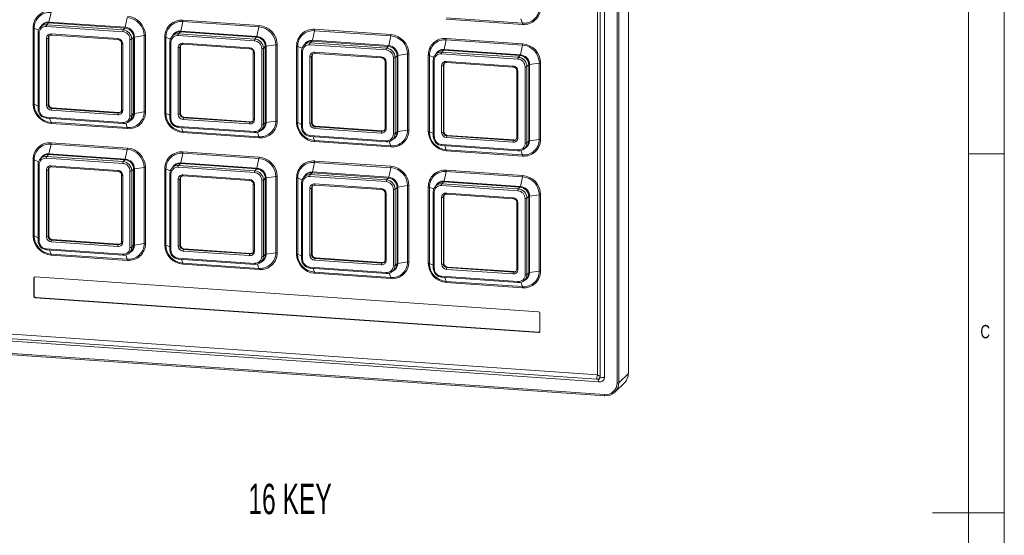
# Model space of a CAD drawing. Header units: millimetres. Extents: x 5 to 415, y 5 to 292.
# Tile 7 of 10: x 278 to 415, y 145 to 217. Entities that reach past the tile are written whole.
import ezdxf

# ---------------------------------------------------------------- set-up
doc = ezdxf.new("R2010")
doc.units = ezdxf.units.MM
doc.styles.add('SLDTEXTSTYLE0', font='TXT', dxfattribs={"width": 0.605})
doc.styles.add('SLDTEXTSTYLE1', font='TXT', dxfattribs={"width": 0.75})

msp = doc.modelspace()

# ---------------------------------------------------------------- linework, layer by layer
at = {"color": 7, "linetype": 'Continuous', "lineweight": 0}
for p, q in [((415, 5), (415, 292)), ((410, 287), (410, 75)), ((410, 198.5), (415, 198.5)), ((415, 148.5), (405, 148.5))]:
    msp.add_line(p, q, dxfattribs=at)
at = {"color": 7, "linetype": 'Continuous', "lineweight": 15}
for p, q in [((362.62, 256.4), (362.62, 167.9)), ((358.32, 254.26), (358.32, 167.69)), ((358.69, 167.57), (358.69, 254.14)), ((359.3, 167.42), (359.3, 254.47)), ((361.04, 166.57), (361.04, 255.08)), ((361.28, 255.11), (361.28, 166.61)), ((282.19, 218.23), (281.9, 216.89)), ((281.85, 216.77), (281.6, 216.52)), ((292.48, 216.04), (281.85, 216.77)), ((281.9, 216.89), (292.53, 216.15)), ((292.81, 217.49), (292.53, 216.15)), ((300.54, 216.96), (300.25, 215.61)), ((311.16, 216.22), (300.54, 216.96)), ((300.56, 217.15), (311.18, 216.41)), ((337.24, 217.45), (347.87, 216.71)), ((347.89, 216.56), (337.26, 217.3)), ((279.69, 205.45), (279.69, 216.08)), ((279.84, 216.05), (279.84, 205.42)), ((280.38, 215.39), (280.38, 204.76)), ((280.99, 216.46), (280.73, 216.22)), ((292.17, 215.54), (281.54, 216.28)), ((281.6, 216.52), (292.22, 215.79)), ((292.48, 216.04), (292.22, 215.79)), ((300.21, 215.5), (299.95, 215.25)), ((310.83, 214.76), (300.21, 215.5)), ((300.25, 215.61), (310.88, 214.88)), ((311.16, 216.22), (310.88, 214.88)), ((318.89, 215.68), (318.61, 214.34)), ((329.52, 214.95), (318.89, 215.68)), ((318.91, 215.87), (329.54, 215.14)), ((280.53, 215.34), (280.53, 204.71)), ((281.54, 205.32), (281.54, 214.59)), ((281.87, 214.7), (281.79, 214.63)), ((281.79, 214.63), (281.79, 205.35)), ((281.87, 214.7), (281.87, 205.43)), ((282.22, 215.22), (291.49, 214.58)), ((282.26, 215.07), (291.53, 214.43)), ((293.18, 203.83), (293.18, 214.46)), ((293.69, 214.74), (293.43, 214.5)), ((293.43, 214.5), (293.43, 203.87)), ((293.69, 204.12), (293.69, 214.74)), ((295.16, 214.99), (293.8, 214.78)), ((293.8, 214.78), (293.8, 204.16)), ((295.16, 204.36), (295.16, 214.99)), ((295.34, 214.99), (295.34, 204.37)), ((298.04, 204.18), (298.04, 214.81)), ((298.19, 214.78), (298.19, 204.15)), ((298.73, 214.11), (298.73, 203.49)), ((298.88, 214.06), (298.88, 203.44)), ((299.34, 215.19), (299.08, 214.94)), ((310.52, 214.27), (299.9, 215.01)), ((299.95, 215.25), (310.57, 214.51)), ((310.83, 214.76), (310.57, 214.51)), ((318.56, 214.23), (318.3, 213.98)), ((329.18, 213.49), (318.56, 214.23)), ((318.61, 214.34), (329.23, 213.6)), ((329.52, 214.95), (329.23, 213.6)), ((337.24, 214.41), (336.96, 213.07)), ((347.87, 213.67), (337.24, 214.41)), ((337.26, 214.6), (347.89, 213.86)), ((292.02, 213.9), (292.02, 204.63)), ((292.17, 213.85), (292.17, 204.58)), ((299.9, 204.04), (299.9, 213.32)), ((300.22, 213.43), (300.14, 213.35)), ((300.14, 213.35), (300.14, 204.08)), ((300.22, 213.43), (300.22, 204.16)), ((300.57, 213.95), (309.85, 213.3)), ((300.61, 213.8), (309.88, 213.15)), ((310.37, 212.63), (310.37, 203.36)), ((311.54, 202.56), (311.54, 213.19)), ((312.04, 213.47), (311.78, 213.22)), ((311.78, 213.22), (311.78, 202.6)), ((312.04, 202.85), (312.04, 213.47)), ((313.51, 213.71), (312.16, 213.51)), ((312.16, 213.51), (312.16, 202.89)), ((313.51, 203.09), (313.51, 213.71)), ((313.7, 213.72), (313.7, 203.09)), ((316.4, 202.91), (316.4, 213.53)), ((316.55, 213.5), (316.55, 202.88)), ((317.09, 212.84), (317.09, 202.22)), ((317.24, 212.79), (317.24, 202.17)), ((317.69, 213.92), (317.43, 213.67)), ((328.88, 213), (318.25, 213.73)), ((318.3, 213.98), (328.93, 213.24)), ((318.93, 212.67), (328.2, 212.03)), ((329.18, 213.49), (328.93, 213.24)), ((336.04, 212.65), (335.79, 212.4)), ((336.91, 212.95), (336.65, 212.71)), ((336.65, 212.71), (347.28, 211.97)), ((347.54, 212.22), (336.91, 212.95)), ((336.96, 213.07), (347.58, 212.33)), ((347.87, 213.67), (347.58, 212.33)), ((310.52, 212.58), (310.52, 203.31)), ((318.25, 202.77), (318.25, 212.04)), ((318.57, 212.16), (318.49, 212.08)), ((318.49, 212.08), (318.49, 202.81)), ((318.57, 212.16), (318.57, 202.88)), ((318.96, 212.52), (328.24, 211.88)), ((328.73, 211.36), (328.73, 202.08)), ((328.88, 211.31), (328.88, 202.03)), ((329.89, 201.29), (329.89, 211.91)), ((330.39, 212.2), (330.13, 211.95)), ((330.13, 211.95), (330.13, 201.32)), ((330.39, 201.57), (330.39, 212.2)), ((331.86, 212.44), (330.51, 212.24)), ((330.51, 212.24), (330.51, 201.61)), ((331.86, 201.82), (331.86, 212.44)), ((332.05, 212.45), (332.05, 201.82)), ((334.75, 201.63), (334.75, 212.26)), ((334.9, 212.23), (334.9, 201.6)), ((335.44, 211.57), (335.44, 200.94)), ((335.59, 211.52), (335.59, 200.89)), ((347.23, 211.73), (336.6, 212.46)), ((337.28, 211.4), (346.55, 210.76)), ((347.54, 212.22), (347.28, 211.97)), ((336.6, 201.5), (336.6, 210.77)), ((336.93, 210.88), (336.85, 210.81)), ((336.85, 210.81), (336.85, 201.54)), ((336.93, 210.88), (336.93, 201.61)), ((337.32, 211.25), (346.59, 210.61)), ((347.08, 210.08), (347.08, 200.81)), ((347.23, 210.03), (347.23, 200.76)), ((348.24, 200.02), (348.24, 210.64)), ((348.74, 210.93), (348.49, 210.68)), ((348.49, 210.68), (348.49, 200.05)), ((348.74, 200.3), (348.74, 210.93)), ((350.21, 211.17), (348.86, 210.97)), ((348.86, 210.97), (348.86, 200.34)), ((350.21, 200.54), (350.21, 211.17)), ((350.4, 211.17), (350.4, 200.55)), ((281.87, 205.43), (281.79, 205.35)), ((291.49, 203.95), (282.22, 204.59)), ((282.35, 204.91), (282.27, 204.84)), ((282.27, 204.84), (291.55, 204.19)), ((282.35, 204.91), (291.62, 204.27)), ((281.54, 203.63), (292.17, 202.89)), ((281.58, 203.48), (292.21, 202.74)), ((291.62, 204.27), (291.55, 204.19)), ((293.09, 203.05), (293.35, 203.3)), ((293.69, 204.12), (293.43, 203.87)), ((295.16, 204.36), (293.8, 204.16)), ((300.22, 204.16), (300.14, 204.08)), ((309.85, 202.68), (300.57, 203.32)), ((300.7, 203.64), (300.63, 203.56)), ((300.63, 203.56), (309.9, 202.92)), ((300.7, 203.64), (309.98, 203)), ((313.51, 203.09), (312.16, 202.89)), ((282.19, 202.92), (292.81, 202.18)), ((292.83, 202.03), (282.2, 202.76)), ((299.9, 202.35), (310.52, 201.62)), ((299.94, 202.2), (310.56, 201.47)), ((309.98, 203), (309.9, 202.92)), ((311.44, 201.78), (311.7, 202.03)), ((312.04, 202.85), (311.78, 202.6)), ((318.57, 202.88), (318.49, 202.81)), ((328.2, 201.41), (318.93, 202.05)), ((319.06, 202.37), (318.98, 202.29)), ((318.98, 202.29), (328.25, 201.65)), ((319.06, 202.37), (328.33, 201.72)), ((328.33, 201.72), (328.25, 201.65)), ((331.86, 201.82), (330.51, 201.61)), ((300.54, 201.64), (311.16, 200.91)), ((311.18, 200.75), (300.56, 201.49)), ((318.25, 201.08), (328.88, 200.34)), ((318.29, 200.93), (328.91, 200.19)), ((318.89, 200.37), (329.52, 199.63)), ((329.8, 200.51), (330.05, 200.76)), ((330.39, 201.57), (330.13, 201.32)), ((336.93, 201.61), (336.85, 201.54)), ((346.55, 200.13), (337.28, 200.78)), ((337.41, 201.09), (337.33, 201.02)), ((337.33, 201.02), (346.6, 200.38)), ((337.41, 201.09), (346.68, 200.45)), ((346.68, 200.45), (346.6, 200.38)), ((348.74, 200.3), (348.49, 200.05)), ((350.21, 200.54), (348.86, 200.34)), ((282.19, 199.88), (281.9, 198.53)), ((292.81, 199.14), (282.19, 199.88)), ((282.2, 200.07), (292.83, 199.33)), ((292.81, 199.14), (292.53, 197.8)), ((329.54, 199.48), (318.91, 200.22)), ((336.6, 199.81), (347.23, 199.07)), ((336.64, 199.66), (347.27, 198.92)), ((337.24, 199.1), (347.87, 198.36)), ((347.89, 198.21), (337.26, 198.95)), ((348.15, 199.24), (348.41, 199.49)), ((279.69, 187.1), (279.69, 197.73)), ((279.84, 197.7), (279.84, 187.07)), ((280.99, 198.11), (280.73, 197.86)), ((292.17, 197.19), (281.54, 197.93)), ((281.85, 198.42), (281.6, 198.17)), ((281.6, 198.17), (292.22, 197.43)), ((292.48, 197.68), (281.85, 198.42)), ((281.9, 198.53), (292.53, 197.8)), ((292.48, 197.68), (292.22, 197.43)), ((300.54, 198.6), (300.25, 197.26)), ((311.16, 197.87), (300.54, 198.6)), ((300.56, 198.79), (311.18, 198.06)), ((311.16, 197.87), (310.88, 196.53)), ((280.38, 197.03), (280.38, 186.41)), ((280.53, 196.98), (280.53, 186.36)), ((281.54, 186.96), (281.54, 196.24)), ((281.87, 196.35), (281.79, 196.27)), ((281.79, 196.27), (281.79, 187)), ((281.87, 196.35), (281.87, 187.08)), ((282.22, 196.87), (291.49, 196.22)), ((282.26, 196.72), (291.53, 196.07)), ((293.69, 196.39), (293.43, 196.14)), ((293.69, 185.77), (293.69, 196.39)), ((295.16, 196.63), (293.8, 196.43)), ((293.8, 196.43), (293.8, 185.81)), ((295.16, 186.01), (295.16, 196.63)), ((295.34, 196.64), (295.34, 186.01)), ((298.04, 185.83), (298.04, 196.45)), ((298.19, 196.42), (298.19, 185.8)), ((299.34, 196.84), (299.08, 196.59)), ((310.52, 195.92), (299.9, 196.65)), ((300.21, 197.15), (299.95, 196.9)), ((299.95, 196.9), (310.57, 196.16)), ((310.83, 196.41), (300.21, 197.15)), ((300.25, 197.26), (310.88, 196.53)), ((310.83, 196.41), (310.57, 196.16)), ((318.89, 197.33), (318.61, 195.99)), ((329.52, 196.59), (318.89, 197.33)), ((318.91, 197.52), (329.54, 196.78)), ((329.52, 196.59), (329.23, 195.25)), ((337.26, 196.25), (347.89, 195.51)), ((292.02, 195.55), (292.02, 186.28)), ((292.17, 195.5), (292.17, 186.23)), ((293.18, 185.48), (293.18, 196.11)), ((293.43, 196.14), (293.43, 185.52)), ((298.73, 195.76), (298.73, 185.14)), ((298.88, 195.71), (298.88, 185.09)), ((299.9, 185.69), (299.9, 194.96)), ((300.22, 195.08), (300.14, 195)), ((300.14, 195), (300.14, 185.73)), ((300.22, 195.08), (300.22, 185.8)), ((300.57, 195.59), (309.85, 194.95)), ((300.61, 195.44), (309.88, 194.8)), ((311.54, 184.21), (311.54, 194.83)), ((312.04, 195.12), (311.78, 194.87)), ((311.78, 194.87), (311.78, 184.24)), ((312.04, 184.49), (312.04, 195.12)), ((313.51, 195.36), (312.16, 195.16)), ((312.16, 195.16), (312.16, 184.53)), ((313.51, 184.74), (313.51, 195.36)), ((313.7, 195.37), (313.7, 184.74)), ((316.4, 184.55), (316.4, 195.18)), ((316.55, 195.15), (316.55, 184.52)), ((317.69, 195.57), (317.43, 195.32)), ((328.88, 194.65), (318.25, 195.38)), ((318.56, 195.87), (318.3, 195.63)), ((318.3, 195.63), (328.93, 194.89)), ((329.18, 195.14), (318.56, 195.87)), ((318.61, 195.99), (329.23, 195.25)), ((329.18, 195.14), (328.93, 194.89)), ((337.24, 196.06), (336.96, 194.72)), ((347.87, 195.32), (337.24, 196.06)), ((347.87, 195.32), (347.58, 193.98)), ((310.37, 194.28), (310.37, 185)), ((310.52, 194.23), (310.52, 184.95)), ((317.09, 194.49), (317.09, 183.86)), ((317.24, 194.44), (317.24, 183.81)), ((318.25, 184.42), (318.25, 193.69)), ((318.57, 193.8), (318.49, 193.73)), ((318.49, 193.73), (318.49, 184.46)), ((318.57, 193.8), (318.57, 184.53)), ((318.93, 194.32), (328.2, 193.68)), ((318.96, 194.17), (328.24, 193.53)), ((329.89, 182.94), (329.89, 193.56)), ((330.39, 193.85), (330.13, 193.6)), ((330.13, 193.6), (330.13, 182.97)), ((330.39, 183.22), (330.39, 193.85)), ((331.86, 194.09), (330.51, 193.89)), ((330.51, 193.89), (330.51, 183.26)), ((331.86, 183.46), (331.86, 194.09)), ((332.05, 194.09), (332.05, 183.47)), ((334.75, 183.28), (334.75, 193.91)), ((334.9, 193.88), (334.9, 183.25)), ((336.04, 194.29), (335.79, 194.04)), ((347.23, 193.37), (336.6, 194.11)), ((336.91, 194.6), (336.65, 194.35)), ((336.65, 194.35), (347.28, 193.62)), ((347.54, 193.86), (336.91, 194.6)), ((336.96, 194.72), (347.58, 193.98)), ((347.54, 193.86), (347.28, 193.62)), ((328.73, 193), (328.73, 183.73)), ((328.88, 192.95), (328.88, 183.68)), ((335.44, 193.22), (335.44, 182.59)), ((335.59, 193.17), (335.59, 182.54)), ((336.6, 183.15), (336.6, 192.42)), ((336.93, 192.53), (336.85, 192.46)), ((336.85, 192.46), (336.85, 183.18)), ((336.93, 192.53), (336.93, 183.26)), ((337.28, 193.05), (346.55, 192.41)), ((337.32, 192.9), (346.59, 192.26)), ((348.24, 181.66), (348.24, 192.29)), ((348.74, 192.57), (348.49, 192.32)), ((348.49, 192.32), (348.49, 181.7)), ((348.74, 181.95), (348.74, 192.57)), ((350.21, 192.81), (348.86, 192.61)), ((348.86, 192.61), (348.86, 181.99)), ((350.21, 182.19), (350.21, 192.81)), ((350.4, 192.82), (350.4, 182.2)), ((347.08, 191.73), (347.08, 182.46)), ((347.23, 191.68), (347.23, 182.41)), ((281.87, 187.08), (281.79, 187)), ((281.54, 185.27), (292.17, 184.54)), ((291.49, 185.6), (282.22, 186.24)), ((282.35, 186.56), (282.27, 186.48)), ((282.27, 186.48), (291.55, 185.84)), ((282.35, 186.56), (291.62, 185.92)), ((291.62, 185.92), (291.55, 185.84)), ((293.69, 185.77), (293.43, 185.52)), ((295.16, 186.01), (293.8, 185.81)), ((300.22, 185.8), (300.14, 185.73)), ((300.7, 185.29), (300.63, 185.21)), ((300.63, 185.21), (309.9, 184.57)), ((300.7, 185.29), (309.98, 184.64)), ((281.58, 185.12), (292.21, 184.39)), ((282.19, 184.56), (292.81, 183.83)), ((292.83, 183.67), (282.2, 184.41)), ((293.09, 184.7), (293.35, 184.95)), ((299.9, 184), (310.52, 183.26)), ((299.94, 183.85), (310.56, 183.11)), ((309.85, 184.33), (300.57, 184.97)), ((309.98, 184.64), (309.9, 184.57)), ((312.04, 184.49), (311.78, 184.24)), ((313.51, 184.74), (312.16, 184.53)), ((318.57, 184.53), (318.49, 184.46)), ((319.06, 184.01), (318.98, 183.94)), ((318.98, 183.94), (328.25, 183.3)), ((319.06, 184.01), (328.33, 183.37)), ((300.54, 183.29), (311.16, 182.55)), ((311.18, 182.4), (300.56, 183.14)), ((311.44, 183.43), (311.7, 183.68)), ((318.25, 182.73), (328.88, 181.99)), ((318.29, 182.58), (328.91, 181.84)), ((328.2, 183.05), (318.93, 183.7)), ((328.33, 183.37), (328.25, 183.3)), ((330.39, 183.22), (330.13, 182.97)), ((331.86, 183.46), (330.51, 183.26)), ((336.93, 183.26), (336.85, 183.18)), ((337.41, 182.74), (337.33, 182.67)), ((337.33, 182.67), (346.6, 182.02)), ((337.41, 182.74), (346.68, 182.1)), ((279.84, 181.24), (279.79, 181.19)), ((279.79, 181.19), (279.79, 178.68)), ((279.84, 181.24), (279.84, 178.73)), ((350.11, 176.51), (279.98, 181.37)), ((318.89, 182.02), (329.52, 181.28)), ((329.54, 181.13), (318.91, 181.87)), ((329.8, 182.16), (330.05, 182.41)), ((336.6, 181.46), (347.23, 180.72)), ((336.64, 181.31), (347.27, 180.57)), ((346.55, 181.78), (337.28, 182.42)), ((346.68, 182.1), (346.6, 182.02)), ((348.15, 180.88), (348.41, 181.13)), ((348.74, 181.95), (348.49, 181.7)), ((350.21, 182.19), (348.86, 181.99)), ((337.24, 180.75), (347.87, 180.01)), ((347.89, 179.86), (337.26, 180.59)), ((279.84, 178.73), (279.79, 178.68)), ((280.03, 178.52), (279.98, 178.47)), ((279.98, 178.47), (350.11, 173.61)), ((280.03, 178.52), (350.16, 173.66)), ((350.3, 173.79), (350.3, 176.3)), ((271.63, 173.12), (358.2, 167.12)), ((271.76, 173.73), (358.32, 167.73)), ((350.16, 173.66), (350.11, 173.61)), ((271.48, 172.77), (358.54, 166.73)), ((270.79, 171.09), (359.3, 164.96)), ((270.83, 170.94), (359.34, 164.81)), ((358.32, 167.69), (358.32, 167.7)), ((358.69, 167.33), (358.69, 167.57)), ((362.62, 167.9), (361.28, 166.61)), ((358.2, 167.12), (358.45, 167.1)), ((360.74, 165.31), (362.07, 166.59))]:
    msp.add_line(p, q, dxfattribs=at)
at = {"color": 8, "linetype": 'Continuous', "lineweight": 15}
for p, q in [((347.87, 216.71), (347.65, 217.32)), ((279.84, 216.05), (280.45, 215.77)), ((298.19, 214.78), (298.8, 214.5)), ((316.55, 213.5), (317.16, 213.23)), ((334.9, 212.23), (335.51, 211.96)), ((279.84, 205.42), (280.38, 205.18)), ((282.19, 202.92), (281.99, 203.45)), ((298.19, 204.15), (298.73, 203.91)), ((292.81, 202.18), (292.59, 202.79)), ((300.54, 201.64), (300.35, 202.18)), ((316.55, 202.88), (317.09, 202.63)), ((311.16, 200.91), (310.94, 201.52)), ((318.89, 200.37), (318.7, 200.9)), ((334.9, 201.6), (335.44, 201.36)), ((329.52, 199.63), (329.3, 200.24)), ((337.24, 199.1), (337.05, 199.63)), ((347.87, 198.36), (347.65, 198.97)), ((279.84, 197.7), (280.45, 197.42)), ((298.19, 196.42), (298.8, 196.15)), ((316.55, 195.15), (317.16, 194.88)), ((334.9, 193.88), (335.51, 193.6)), ((279.84, 187.07), (280.38, 186.83)), ((298.19, 185.8), (298.73, 185.55)), ((282.19, 184.56), (281.99, 185.1)), ((292.81, 183.83), (292.59, 184.44)), ((300.54, 183.29), (300.35, 183.82)), ((316.55, 184.52), (317.09, 184.28)), ((311.16, 182.55), (310.94, 183.16)), ((318.89, 182.02), (318.7, 182.55)), ((334.9, 183.25), (335.44, 183.01)), ((329.52, 181.28), (329.3, 181.89)), ((337.24, 180.75), (337.05, 181.28)), ((347.87, 180.01), (347.65, 180.62))]:
    msp.add_line(p, q, dxfattribs=at)
at = {"color": 7, "linetype": 'Continuous', "lineweight": 15, "flags": 128}
for points in [[(280.38, 215.39), (280.38, 215.39), (280.39, 215.4)], [(291.53, 214.43), (291.54, 214.43), (291.55, 214.43)], [(298.73, 214.11), (298.74, 214.12), (298.74, 214.13)], [(292.03, 213.92), (292.02, 213.91), (292.02, 213.9)], [(309.88, 213.15), (309.89, 213.15), (309.9, 213.16)], [(310.38, 212.64), (310.37, 212.63), (310.37, 212.63)], [(317.09, 212.85), (317.09, 212.84), (317.09, 212.84)], [(328.24, 211.88), (328.24, 211.88), (328.25, 211.89)], [(328.73, 211.37), (328.73, 211.36), (328.73, 211.36)], [(335.44, 211.57), (335.44, 211.57), (335.45, 211.58)], [(346.6, 210.61), (346.59, 210.61), (346.59, 210.61)], [(347.08, 210.08), (347.08, 210.09), (347.09, 210.1)], [(292.22, 202.75), (292.21, 202.74), (292.21, 202.74)], [(310.57, 201.47), (310.56, 201.47), (310.56, 201.47)], [(328.91, 200.19), (328.92, 200.19), (328.93, 200.2)], [(347.28, 198.93), (347.27, 198.92), (347.27, 198.92)], [(280.38, 197.03), (280.38, 197.04), (280.39, 197.05)], [(291.53, 196.07), (291.54, 196.07), (291.55, 196.08)], [(292.03, 195.56), (292.02, 195.55), (292.02, 195.55)], [(298.73, 195.76), (298.74, 195.76), (298.74, 195.77)], [(309.88, 194.8), (309.89, 194.8), (309.9, 194.81)], [(310.38, 194.29), (310.37, 194.28), (310.37, 194.28)], [(317.09, 194.5), (317.09, 194.49), (317.09, 194.49)], [(328.24, 193.53), (328.24, 193.53), (328.25, 193.53)], [(328.73, 193.02), (328.73, 193.01), (328.73, 193)], [(335.44, 193.22), (335.44, 193.22), (335.45, 193.23)], [(346.6, 192.26), (346.59, 192.26), (346.59, 192.26)], [(347.09, 191.75), (347.08, 191.74), (347.08, 191.73)], [(292.22, 184.39), (292.21, 184.39), (292.21, 184.39)], [(310.57, 183.12), (310.56, 183.12), (310.56, 183.11)], [(328.91, 181.84), (328.92, 181.84), (328.93, 181.85)], [(347.28, 180.58), (347.27, 180.57), (347.27, 180.57)], [(359.35, 164.81), (359.34, 164.81), (359.34, 164.81)]]:
    msp.add_lwpolyline(points, dxfattribs=at)
at = {"color": 8, "linetype": 'Continuous', "lineweight": 15, "flags": 128}
for points in [[(280.53, 215.34), (280.49, 215.34), (280.46, 215.35), (280.43, 215.35), (280.41, 215.36), (280.39, 215.37), (280.38, 215.38), (280.38, 215.39)], [(282.22, 215.22), (282.22, 215.18), (282.22, 215.15), (282.23, 215.12), (282.24, 215.1), (282.24, 215.08), (282.25, 215.07), (282.26, 215.07)], [(291.49, 214.58), (291.49, 214.54), (291.5, 214.51), (291.5, 214.48), (291.51, 214.45), (291.52, 214.44), (291.53, 214.43), (291.53, 214.43)], [(298.88, 214.06), (298.85, 214.07), (298.81, 214.07), (298.78, 214.08), (298.76, 214.09), (298.75, 214.1), (298.74, 214.11), (298.73, 214.11)], [(292.02, 213.9), (292.02, 213.9), (292.03, 213.89), (292.05, 213.88), (292.07, 213.87), (292.1, 213.86), (292.13, 213.86), (292.17, 213.85)], [(300.57, 213.95), (300.57, 213.91), (300.58, 213.88), (300.58, 213.85), (300.59, 213.82), (300.6, 213.81), (300.61, 213.8), (300.61, 213.8)], [(309.85, 213.3), (309.85, 213.27), (309.85, 213.23), (309.86, 213.2), (309.86, 213.18), (309.87, 213.16), (309.88, 213.16), (309.88, 213.15)], [(310.37, 212.63), (310.38, 212.62), (310.38, 212.61), (310.4, 212.6), (310.42, 212.6), (310.45, 212.59), (310.49, 212.58), (310.52, 212.58)], [(317.09, 212.84), (317.09, 212.83), (317.1, 212.82), (317.11, 212.81), (317.14, 212.81), (317.17, 212.8), (317.2, 212.79), (317.24, 212.79)], [(318.93, 212.67), (318.93, 212.64), (318.93, 212.6), (318.93, 212.57), (318.94, 212.55), (318.95, 212.54), (318.96, 212.53), (318.96, 212.52)], [(328.2, 212.03), (328.2, 211.99), (328.2, 211.96), (328.21, 211.93), (328.21, 211.91), (328.22, 211.89), (328.23, 211.88), (328.24, 211.88)], [(328.73, 211.36), (328.73, 211.35), (328.74, 211.34), (328.75, 211.33), (328.78, 211.32), (328.81, 211.32), (328.84, 211.31), (328.88, 211.31)], [(335.59, 211.52), (335.55, 211.52), (335.52, 211.53), (335.49, 211.53), (335.47, 211.54), (335.45, 211.55), (335.44, 211.56), (335.44, 211.57)], [(347.23, 210.03), (347.19, 210.04), (347.16, 210.04), (347.13, 210.05), (347.11, 210.06), (347.09, 210.07), (347.08, 210.08), (347.08, 210.08)], [(280.53, 204.71), (280.49, 204.71), (280.46, 204.72), (280.43, 204.73), (280.41, 204.74), (280.39, 204.74), (280.38, 204.75), (280.38, 204.76)], [(292.02, 204.63), (292.02, 204.62), (292.03, 204.61), (292.05, 204.6), (292.07, 204.6), (292.1, 204.59), (292.13, 204.58), (292.17, 204.58)], [(298.88, 203.44), (298.85, 203.44), (298.81, 203.45), (298.78, 203.45), (298.76, 203.46), (298.75, 203.47), (298.74, 203.48), (298.73, 203.49)], [(310.37, 203.36), (310.38, 203.35), (310.38, 203.34), (310.4, 203.33), (310.42, 203.32), (310.45, 203.32), (310.49, 203.31), (310.52, 203.31)], [(317.09, 202.22), (317.09, 202.21), (317.1, 202.2), (317.11, 202.19), (317.14, 202.18), (317.17, 202.17), (317.2, 202.17), (317.24, 202.17)], [(328.73, 202.08), (328.73, 202.08), (328.74, 202.07), (328.75, 202.06), (328.78, 202.05), (328.81, 202.04), (328.84, 202.04), (328.88, 202.03)], [(318.25, 201.08), (318.25, 201.04), (318.25, 201.01), (318.26, 200.98), (318.27, 200.96), (318.27, 200.94), (318.28, 200.93), (318.29, 200.93)], [(328.88, 200.34), (328.88, 200.31), (328.88, 200.27), (328.88, 200.25), (328.89, 200.22), (328.9, 200.21), (328.91, 200.2), (328.91, 200.19)], [(335.59, 200.89), (335.55, 200.9), (335.52, 200.9), (335.49, 200.91), (335.47, 200.92), (335.45, 200.93), (335.44, 200.94), (335.44, 200.94)], [(347.23, 200.76), (347.19, 200.77), (347.16, 200.77), (347.13, 200.78), (347.11, 200.79), (347.09, 200.8), (347.08, 200.81), (347.08, 200.81)], [(280.53, 196.98), (280.49, 196.99), (280.46, 196.99), (280.43, 197), (280.41, 197.01), (280.39, 197.02), (280.38, 197.03), (280.38, 197.03)], [(282.22, 196.87), (282.22, 196.83), (282.22, 196.8), (282.23, 196.77), (282.24, 196.74), (282.24, 196.73), (282.25, 196.72), (282.26, 196.72)], [(291.49, 196.22), (291.49, 196.19), (291.5, 196.15), (291.5, 196.12), (291.51, 196.1), (291.52, 196.09), (291.53, 196.08), (291.53, 196.07)], [(292.02, 195.55), (292.02, 195.54), (292.03, 195.53), (292.05, 195.52), (292.07, 195.52), (292.1, 195.51), (292.13, 195.5), (292.17, 195.5)], [(298.88, 195.71), (298.85, 195.71), (298.81, 195.72), (298.78, 195.73), (298.76, 195.74), (298.75, 195.74), (298.74, 195.75), (298.73, 195.76)], [(300.57, 195.59), (300.57, 195.56), (300.58, 195.52), (300.58, 195.49), (300.59, 195.47), (300.6, 195.46), (300.61, 195.45), (300.61, 195.44)], [(309.85, 194.95), (309.85, 194.91), (309.85, 194.88), (309.86, 194.85), (309.86, 194.83), (309.87, 194.81), (309.88, 194.8), (309.88, 194.8)], [(310.37, 194.28), (310.38, 194.27), (310.38, 194.26), (310.4, 194.25), (310.42, 194.24), (310.45, 194.24), (310.49, 194.23), (310.52, 194.23)], [(317.09, 194.49), (317.09, 194.48), (317.1, 194.47), (317.11, 194.46), (317.14, 194.45), (317.17, 194.45), (317.2, 194.44), (317.24, 194.44)], [(318.93, 194.32), (318.93, 194.28), (318.93, 194.25), (318.93, 194.22), (318.94, 194.2), (318.95, 194.18), (318.96, 194.17), (318.96, 194.17)], [(328.2, 193.68), (328.2, 193.64), (328.2, 193.61), (328.21, 193.58), (328.21, 193.56), (328.22, 193.54), (328.23, 193.53), (328.24, 193.53)], [(328.73, 193), (328.73, 193), (328.74, 192.99), (328.75, 192.98), (328.78, 192.97), (328.81, 192.96), (328.84, 192.96), (328.88, 192.95)], [(335.59, 193.17), (335.55, 193.17), (335.52, 193.17), (335.49, 193.18), (335.47, 193.19), (335.45, 193.2), (335.44, 193.21), (335.44, 193.22)], [(347.08, 191.73), (347.08, 191.73), (347.09, 191.72), (347.11, 191.71), (347.13, 191.7), (347.16, 191.69), (347.19, 191.69), (347.23, 191.68)], [(280.53, 186.36), (280.49, 186.36), (280.46, 186.37), (280.43, 186.37), (280.41, 186.38), (280.39, 186.39), (280.38, 186.4), (280.38, 186.41)], [(292.02, 186.28), (292.02, 186.27), (292.03, 186.26), (292.05, 186.25), (292.07, 186.24), (292.1, 186.24), (292.13, 186.23), (292.17, 186.23)], [(298.88, 185.09), (298.85, 185.09), (298.81, 185.09), (298.78, 185.1), (298.76, 185.11), (298.75, 185.12), (298.74, 185.13), (298.73, 185.14)], [(310.37, 185), (310.38, 185), (310.38, 184.99), (310.4, 184.98), (310.42, 184.97), (310.45, 184.96), (310.49, 184.96), (310.52, 184.95)], [(317.09, 183.86), (317.09, 183.86), (317.1, 183.85), (317.11, 183.84), (317.14, 183.83), (317.17, 183.82), (317.2, 183.82), (317.24, 183.81)], [(318.25, 182.73), (318.25, 182.69), (318.25, 182.66), (318.26, 182.63), (318.27, 182.61), (318.27, 182.59), (318.28, 182.58), (318.29, 182.58)], [(328.73, 183.73), (328.73, 183.73), (328.74, 183.72), (328.75, 183.71), (328.78, 183.7), (328.81, 183.69), (328.84, 183.69), (328.88, 183.68)], [(335.59, 182.54), (335.55, 182.54), (335.52, 182.55), (335.49, 182.56), (335.47, 182.56), (335.45, 182.57), (335.44, 182.58), (335.44, 182.59)], [(347.08, 182.46), (347.08, 182.45), (347.09, 182.44), (347.11, 182.43), (347.13, 182.43), (347.16, 182.42), (347.19, 182.41), (347.23, 182.41)], [(328.88, 181.99), (328.88, 181.95), (328.88, 181.92), (328.88, 181.89), (328.89, 181.87), (328.9, 181.85), (328.91, 181.84), (328.91, 181.84)], [(358.32, 167.69), (358.32, 167.68), (358.34, 167.65), (358.38, 167.63), (358.44, 167.61), (358.51, 167.59), (358.6, 167.58), (358.69, 167.57)], [(358.45, 167.1), (358.45, 167.01), (358.46, 166.93), (358.47, 166.86), (358.48, 166.8), (358.5, 166.76), (358.53, 166.73), (358.54, 166.73)]]:
    msp.add_lwpolyline(points, dxfattribs=at)
at = {"color": 7, "linetype": 'Continuous', "lineweight": 15}
for centre, radius, start, end in [((282.01, 216.1), 2.32, 85.2232, 180.6623), ((282.01, 216.07), 2.16, 85.2232, 180.6624), ((348.05, 218.87), 2.16, 265.2232, 0.6624), ((348.08, 218.87), 2.32, 265.2232, 0.6623), ((281.76, 215.65), 1.13, 85.3739, 133.7213), ((281.65, 216.92), 0.253, 324.1216, 352.4612), ((292.61, 214.96), 2.55, 0.6901, 85.4711), ((292.61, 214.96), 2.73, 0.69, 85.4711), ((300.36, 214.83), 2.32, 85.2232, 180.6624), ((300.36, 214.8), 2.16, 85.2232, 180.6624), ((299.62, 217.14), 0.938, 348.4632, 0.0882), ((279.67, 215.59), 0.484, 69.5758, 87.959), ((281.5, 215.41), 1.11, 85.2233, 180.6623), ((281.47, 215.35), 0.936, 85.2232, 180.6624), ((281.99, 216.31), 0.443, 151.6924, 184.2746), ((292.61, 215.58), 0.443, 151.6924, 184.2746), ((292.08, 214.45), 1.1, 0.69, 85.4711), ((292.12, 214.48), 1.31, 0.6901, 85.4711), ((292.27, 216.18), 0.253, 324.1216, 352.4612), ((292.38, 214.73), 1.31, 0.6901, 85.4711), ((292.42, 214.77), 1.39, 0.69, 85.4711), ((300.12, 214.38), 1.13, 85.3737, 133.7213), ((300, 215.65), 0.253, 324.1216, 352.4612), ((310.24, 216.41), 0.938, 348.4632, 0.0882), ((310.96, 213.68), 2.55, 0.69, 85.4711), ((310.97, 213.69), 2.73, 0.69, 85.4711), ((318.72, 213.56), 2.32, 85.2232, 180.6624), ((318.71, 213.53), 2.16, 85.2232, 180.6624), ((317.97, 215.87), 0.938, 348.4632, 0.0882), ((282.17, 214.6), 0.624, 85.2235, 180.662), ((281.61, 215.01), 0.424, 261.5, 295.4972), ((282.24, 214.63), 0.446, 85.223, 180.6629), ((282.32, 214.7), 0.453, 141.3653, 180.4395), ((291.44, 213.84), 0.734, 0.69, 85.4711), ((291.5, 213.91), 0.524, 0.6902, 85.471), ((293.25, 214.88), 0.424, 261.5002, 295.4972), ((293.82, 214.54), 0.24, 93.794, 123.4847), ((295.28, 214.09), 0.904, 85.9221, 97.981), ((298.03, 214.32), 0.484, 69.5756, 87.9591), ((299.86, 214.14), 1.11, 85.2231, 180.6624), ((299.82, 214.07), 0.936, 85.2232, 180.6624), ((300.34, 215.04), 0.443, 151.6924, 184.2746), ((310.96, 214.3), 0.443, 151.6924, 184.2746), ((310.44, 213.17), 1.1, 0.69, 85.4711), ((310.47, 213.21), 1.31, 0.69, 85.4711), ((310.63, 214.91), 0.253, 324.1216, 352.4612), ((310.73, 213.46), 1.31, 0.69, 85.4711), ((310.77, 213.49), 1.39, 0.69, 85.4711), ((318.47, 213.11), 1.13, 85.3743, 133.7207), ((318.35, 214.38), 0.253, 324.1216, 352.4612), ((328.6, 215.13), 0.938, 348.4632, 0.0882), ((329.32, 212.41), 2.55, 0.69, 85.4711), ((329.32, 212.41), 2.73, 0.69, 85.4711), ((337.07, 212.29), 2.32, 85.2232, 180.6624), ((337.06, 212.25), 2.16, 85.2232, 180.6623), ((336.32, 214.6), 0.938, 348.4632, 0.0882), ((300.52, 213.32), 0.624, 85.2232, 180.6624), ((299.96, 213.74), 0.424, 261.5001, 295.4975), ((300.59, 213.36), 0.446, 85.2232, 180.6623), ((300.67, 213.43), 0.453, 141.3667, 180.4377), ((309.79, 212.57), 0.734, 0.69, 85.4711), ((309.86, 212.64), 0.524, 0.6901, 85.471), ((311.6, 213.6), 0.424, 261.5, 295.4976), ((312.17, 213.27), 0.24, 93.7944, 123.484), ((313.63, 212.82), 0.904, 85.9221, 97.981), ((316.38, 213.05), 0.484, 69.5754, 87.9591), ((318.21, 212.87), 1.11, 85.2232, 180.6624), ((318.17, 212.8), 0.936, 85.2232, 180.6624), ((318.69, 213.77), 0.443, 151.6924, 184.2746), ((318.87, 212.05), 0.624, 85.2232, 180.6624), ((329.32, 213.03), 0.443, 151.6924, 184.2746), ((328.79, 211.9), 1.1, 0.69, 85.4711), ((328.82, 211.93), 1.31, 0.69, 85.4711), ((328.98, 213.64), 0.253, 324.1216, 352.4612), ((329.08, 212.18), 1.31, 0.69, 85.4711), ((329.12, 212.22), 1.39, 0.6901, 85.4711), ((336.56, 211.59), 1.11, 85.2232, 180.6623), ((336.82, 211.83), 1.13, 85.3751, 133.7199), ((337.04, 212.49), 0.443, 151.6924, 184.2746), ((336.71, 213.1), 0.253, 324.1216, 352.4612), ((346.95, 213.86), 0.938, 348.4632, 0.0882), ((347.67, 211.14), 2.55, 0.69, 85.4711), ((347.67, 211.14), 2.73, 0.6901, 85.471), ((318.31, 212.46), 0.424, 261.5, 295.4976), ((318.94, 212.09), 0.446, 85.2233, 180.6623), ((319.03, 212.16), 0.453, 141.3663, 180.438), ((328.14, 211.3), 0.734, 0.69, 85.4711), ((328.21, 211.36), 0.524, 0.6901, 85.471), ((329.95, 212.33), 0.424, 261.4999, 295.4977), ((330.52, 212), 0.24, 93.7943, 123.4838), ((331.99, 211.55), 0.904, 85.9221, 97.9809), ((334.73, 211.78), 0.484, 69.5754, 87.9591), ((336.52, 211.53), 0.936, 85.2232, 180.6624), ((337.23, 210.78), 0.624, 85.2231, 180.6624), ((337.29, 210.81), 0.446, 85.2233, 180.6622), ((347.67, 211.76), 0.443, 151.6924, 184.2746), ((347.14, 210.63), 1.1, 0.69, 85.4711), ((347.18, 210.66), 1.31, 0.6901, 85.471), ((347.33, 212.37), 0.253, 324.1216, 352.4612), ((347.43, 210.91), 1.31, 0.6901, 85.471), ((347.47, 210.95), 1.39, 0.6901, 85.471), ((336.67, 211.19), 0.424, 261.4999, 295.4977), ((337.38, 210.89), 0.453, 141.3666, 180.4375), ((346.49, 210.03), 0.734, 0.6904, 85.4708), ((346.56, 210.09), 0.524, 0.6895, 85.4713), ((348.3, 211.06), 0.424, 261.5004, 295.4972), ((348.88, 210.73), 0.24, 93.7931, 123.485), ((350.34, 210.27), 0.904, 85.9221, 97.9808), ((282.42, 205.49), 2.73, 180.6901, 265.471), ((279.67, 204.97), 0.484, 69.5758, 87.959), ((282.39, 205.45), 2.55, 180.69, 265.4711), ((281.7, 204.79), 1.31, 180.6901, 265.4709), ((281.63, 204.72), 1.1, 180.69, 265.4711), ((281.61, 205.74), 0.424, 261.5, 295.4972), ((282.28, 205.33), 0.734, 180.6904, 265.4707), ((282.31, 205.36), 0.524, 180.6893, 265.4715), ((282.39, 205.43), 0.524, 180.6893, 265.4715), ((282.66, 204.63), 0.443, 151.6925, 184.2746), ((291.55, 204.57), 0.624, 265.2232, 0.6624), ((291.58, 204.64), 0.446, 265.2231, 0.6624), ((291.94, 203.98), 0.443, 151.6925, 184.2746), ((291.66, 204.72), 0.455, 265.5598, 306.5937), ((292.25, 203.82), 0.936, 265.2232, 0.6624), ((292.31, 203.86), 1.11, 265.2233, 0.6623), ((292.99, 204.34), 2.16, 265.2232, 0.6623), ((293.02, 204.34), 2.32, 265.2232, 0.6623), ((293.25, 204.25), 0.424, 261.5002, 295.4972), ((292.56, 204.11), 1.13, 314.3562, 0.4938), ((293.82, 203.92), 0.24, 93.794, 123.4847), ((295.28, 203.47), 0.904, 85.9221, 97.981), ((300.77, 204.21), 2.73, 180.6901, 265.4711), ((298.03, 203.7), 0.484, 69.5756, 87.9591), ((300.74, 204.18), 2.55, 180.69, 265.4711), ((300.05, 203.52), 1.31, 180.69, 265.4711), ((299.98, 203.45), 1.1, 180.69, 265.4711), ((299.96, 204.46), 0.424, 261.5001, 295.4975), ((300.63, 204.05), 0.734, 180.69, 265.4711), ((300.67, 204.09), 0.524, 180.6899, 265.4712), ((300.74, 204.16), 0.524, 180.6899, 265.4712), ((301.02, 203.35), 0.443, 151.6925, 184.2746), ((309.9, 203.3), 0.624, 265.2232, 0.6624), ((309.94, 203.37), 0.446, 265.2231, 0.6625), ((310.01, 203.45), 0.455, 265.5598, 306.5938), ((311.34, 203.06), 2.16, 265.2232, 0.6624), ((311.38, 203.07), 2.32, 265.2232, 0.6623), ((313.63, 202.19), 0.904, 85.9221, 97.981), ((281.72, 202.78), 0.49, 358.0668, 16.1061), ((310.29, 202.71), 0.443, 151.6925, 184.2746), ((310.6, 202.55), 0.936, 265.2232, 0.6624), ((310.67, 202.58), 1.11, 265.2232, 0.6623), ((311.6, 202.98), 0.424, 261.5, 295.4976), ((310.91, 202.84), 1.13, 314.3561, 0.4939), ((312.17, 202.65), 0.24, 93.7944, 123.484), ((319.13, 202.94), 2.73, 180.69, 265.4711), ((316.38, 202.42), 0.484, 69.5754, 87.9591), ((319.09, 202.91), 2.55, 180.69, 265.4711), ((318.41, 202.24), 1.31, 180.6901, 265.4711), ((318.34, 202.18), 1.1, 180.69, 265.4711), ((318.31, 203.19), 0.424, 261.5, 295.4976), ((318.98, 202.78), 0.734, 180.69, 265.4711), ((319.02, 202.81), 0.524, 180.6899, 265.4712), ((319.1, 202.89), 0.524, 180.6899, 265.4712), ((319.37, 202.08), 0.443, 151.6925, 184.2746), ((328.25, 202.03), 0.624, 265.2232, 0.6625), ((328.29, 202.09), 0.446, 265.223, 0.6625), ((328.36, 202.18), 0.455, 265.5596, 306.594), ((329.7, 201.79), 2.16, 265.2231, 0.6624), ((329.73, 201.79), 2.32, 265.2232, 0.6623), ((331.99, 200.92), 0.904, 85.9221, 97.9809), ((300.07, 201.51), 0.49, 358.0668, 16.1061), ((318.42, 200.23), 0.49, 358.0668, 16.1061), ((328.64, 201.44), 0.443, 151.6925, 184.2746), ((328.95, 201.28), 0.936, 265.2231, 0.6624), ((329.02, 201.31), 1.11, 265.2232, 0.6624), ((329.95, 201.71), 0.424, 261.4999, 295.4977), ((329.27, 201.56), 1.13, 314.3558, 0.4941), ((330.52, 201.37), 0.24, 93.7943, 123.4838), ((337.48, 201.67), 2.73, 180.6901, 265.4711), ((334.73, 201.15), 0.484, 69.5754, 87.9591), ((337.44, 201.63), 2.55, 180.6901, 265.4711), ((336.76, 200.97), 1.31, 180.6901, 265.471), ((336.69, 200.91), 1.1, 180.69, 265.4711), ((336.67, 201.92), 0.424, 261.4999, 295.4977), ((337.34, 201.51), 0.734, 180.69, 265.4711), ((337.37, 201.54), 0.524, 180.69, 265.4712), ((337.45, 201.62), 0.524, 180.69, 265.4712), ((337.72, 200.81), 0.443, 151.6925, 184.2746), ((346.6, 200.75), 0.624, 265.2236, 0.662), ((346.99, 200.17), 0.443, 151.6925, 184.2746), ((346.64, 200.82), 0.446, 265.2228, 0.6631), ((346.72, 200.9), 0.455, 265.56, 306.5938), ((348.05, 200.52), 2.16, 265.2232, 0.6624), ((348.08, 200.52), 2.32, 265.2232, 0.6623), ((347.62, 200.29), 1.13, 314.3562, 0.4935), ((348.88, 200.1), 0.24, 93.7931, 123.485), ((350.34, 199.65), 0.904, 85.9221, 97.9808), ((282.01, 197.75), 2.32, 85.2232, 180.6623), ((282.01, 197.72), 2.16, 85.2232, 180.6624), ((281.27, 200.06), 0.938, 348.4633, 0.0881), ((291.89, 199.33), 0.938, 348.4633, 0.0881), ((292.61, 196.6), 2.55, 0.6901, 85.4711), ((292.61, 196.61), 2.73, 0.69, 85.4711), ((336.77, 198.96), 0.49, 358.0668, 16.1061), ((347.31, 200), 0.936, 265.2232, 0.6624), ((347.37, 200.04), 1.11, 265.2233, 0.6623), ((348.3, 200.43), 0.424, 261.5004, 295.4972), ((279.67, 197.24), 0.484, 69.5758, 87.959), ((281.5, 197.06), 1.11, 85.2233, 180.6623), ((281.47, 196.99), 0.936, 85.2232, 180.6625), ((281.76, 197.3), 1.13, 85.3736, 133.7215), ((281.99, 197.96), 0.443, 151.6923, 184.2747), ((281.65, 198.57), 0.253, 324.122, 352.4606), ((292.27, 197.83), 0.253, 324.122, 352.4606), ((292.38, 196.38), 1.31, 0.6901, 85.471), ((292.42, 196.41), 1.39, 0.69, 85.4711), ((300.36, 196.48), 2.32, 85.2232, 180.6624), ((300.36, 196.45), 2.16, 85.2232, 180.6624), ((299.62, 198.79), 0.938, 348.4633, 0.0881), ((310.24, 198.05), 0.938, 348.4633, 0.0881), ((310.96, 195.33), 2.55, 0.69, 85.4711), ((310.97, 195.33), 2.73, 0.69, 85.4711), ((282.17, 196.24), 0.624, 85.2234, 180.662), ((281.61, 196.66), 0.424, 261.5, 295.4972), ((282.24, 196.28), 0.446, 85.2229, 180.6629), ((282.32, 196.35), 0.453, 141.3652, 180.4394), ((291.44, 195.49), 0.734, 0.69, 85.4713), ((292.61, 197.22), 0.443, 151.6923, 184.2747), ((292.08, 196.09), 1.1, 0.6899, 85.4711), ((292.12, 196.13), 1.31, 0.6901, 85.471), ((293.82, 196.19), 0.24, 93.794, 123.4847), ((295.28, 195.74), 0.904, 85.9221, 97.981), ((298.03, 195.97), 0.484, 69.5756, 87.9591), ((299.86, 195.79), 1.11, 85.2232, 180.6624), ((299.82, 195.72), 0.936, 85.2231, 180.6625), ((300.12, 196.03), 1.13, 85.3735, 133.7215), ((300.34, 196.69), 0.443, 151.6923, 184.2747), ((300, 197.3), 0.253, 324.122, 352.4606), ((310.63, 196.56), 0.253, 324.122, 352.4606), ((310.73, 195.1), 1.31, 0.69, 85.4711), ((310.77, 195.14), 1.39, 0.69, 85.4711), ((318.72, 195.21), 2.32, 85.2232, 180.6624), ((318.71, 195.17), 2.16, 85.2232, 180.6624), ((317.97, 197.52), 0.938, 348.4633, 0.0881), ((328.6, 196.78), 0.938, 348.4633, 0.0881), ((329.32, 194.06), 2.55, 0.69, 85.4711), ((329.32, 194.06), 2.73, 0.69, 85.4711), ((337.07, 193.93), 2.32, 85.2232, 180.6624), ((336.32, 196.25), 0.938, 348.4633, 0.0881), ((291.5, 195.56), 0.524, 0.6902, 85.4711), ((293.25, 196.53), 0.424, 261.5002, 295.4972), ((300.52, 194.97), 0.624, 85.223, 180.6625), ((299.96, 195.38), 0.424, 261.5001, 295.4975), ((300.59, 195.01), 0.446, 85.2231, 180.6623), ((300.67, 195.08), 0.453, 141.3667, 180.4376), ((309.79, 194.22), 0.734, 0.69, 85.4712), ((309.86, 194.28), 0.524, 0.6901, 85.4711), ((310.96, 195.95), 0.443, 151.6923, 184.2747), ((310.44, 194.82), 1.1, 0.6899, 85.4711), ((310.47, 194.85), 1.31, 0.69, 85.4711), ((311.6, 195.25), 0.424, 261.5, 295.4976), ((312.17, 194.92), 0.24, 93.7944, 123.484), ((313.63, 194.47), 0.904, 85.9221, 97.981), ((316.38, 194.7), 0.484, 69.5754, 87.9591), ((318.21, 194.51), 1.11, 85.2232, 180.6624), ((318.17, 194.45), 0.936, 85.2231, 180.6625), ((318.47, 194.75), 1.13, 85.3741, 133.7209), ((318.69, 195.42), 0.443, 151.6923, 184.2747), ((318.35, 196.02), 0.253, 324.122, 352.4606), ((329.32, 194.68), 0.443, 151.6923, 184.2747), ((328.82, 193.58), 1.31, 0.69, 85.4711), ((328.98, 195.29), 0.253, 324.122, 352.4606), ((329.08, 193.83), 1.31, 0.69, 85.4711), ((329.12, 193.87), 1.39, 0.69, 85.4711), ((337.06, 193.9), 2.16, 85.2232, 180.6623), ((346.95, 195.51), 0.938, 348.4633, 0.0881), ((347.67, 192.78), 2.55, 0.69, 85.4711), ((347.67, 192.79), 2.73, 0.6901, 85.471), ((318.87, 193.7), 0.624, 85.223, 180.6624), ((318.31, 194.11), 0.424, 261.5, 295.4976), ((318.94, 193.73), 0.446, 85.2232, 180.6623), ((319.03, 193.81), 0.453, 141.3662, 180.4379), ((328.14, 192.95), 0.734, 0.6899, 85.4713), ((328.21, 193.01), 0.524, 0.6901, 85.4711), ((328.79, 193.55), 1.1, 0.6899, 85.4712), ((329.95, 193.98), 0.424, 261.4999, 295.4977), ((330.52, 193.65), 0.24, 93.7943, 123.4838), ((331.99, 193.19), 0.904, 85.9221, 97.9809), ((334.73, 193.42), 0.484, 69.5754, 87.9591), ((336.56, 193.24), 1.11, 85.2233, 180.6623), ((336.52, 193.18), 0.936, 85.2232, 180.6625), ((336.82, 193.48), 1.13, 85.3748, 133.7201), ((337.04, 194.14), 0.443, 151.6923, 184.2747), ((336.71, 194.75), 0.253, 324.122, 352.4606), ((347.67, 193.41), 0.443, 151.6923, 184.2747), ((347.18, 192.31), 1.31, 0.6901, 85.4709), ((347.33, 194.01), 0.253, 324.122, 352.4606), ((347.43, 192.56), 1.31, 0.6901, 85.4709), ((347.47, 192.6), 1.39, 0.69, 85.4711), ((337.23, 192.43), 0.624, 85.223, 180.6624), ((336.67, 192.84), 0.424, 261.4999, 295.4977), ((337.29, 192.46), 0.446, 85.2232, 180.6621), ((337.38, 192.53), 0.453, 141.3666, 180.4374), ((346.49, 191.67), 0.734, 0.6903, 85.4709), ((346.56, 191.74), 0.524, 0.6895, 85.4714), ((347.14, 192.27), 1.1, 0.6899, 85.4711), ((348.3, 192.71), 0.424, 261.5004, 295.4972), ((348.88, 192.37), 0.24, 93.7931, 123.485), ((350.34, 191.92), 0.904, 85.9221, 97.9808), ((282.42, 187.13), 2.73, 180.69, 265.4711), ((279.67, 186.62), 0.484, 69.5758, 87.959), ((282.39, 187.1), 2.55, 180.6899, 265.4711), ((281.61, 187.38), 0.424, 261.5, 295.4972), ((282.28, 186.97), 0.734, 180.6904, 265.471), ((282.31, 187.01), 0.524, 180.6894, 265.4717), ((282.39, 187.08), 0.524, 180.6894, 265.4717), ((281.7, 186.44), 1.31, 180.6901, 265.4709), ((281.63, 186.37), 1.1, 180.6901, 265.4708), ((282.66, 186.27), 0.443, 151.6927, 184.2743), ((291.55, 186.22), 0.624, 265.2229, 0.6623), ((291.94, 185.63), 0.443, 151.6927, 184.2743), ((291.58, 186.29), 0.446, 265.2228, 0.6623), ((291.66, 186.37), 0.455, 265.56, 306.5935), ((292.25, 185.47), 0.936, 265.2235, 0.6623), ((292.31, 185.5), 1.11, 265.2233, 0.6623), ((292.99, 185.98), 2.16, 265.2232, 0.6624), ((293.02, 185.99), 2.32, 265.2232, 0.6624), ((293.25, 185.9), 0.424, 261.5002, 295.4972), ((292.56, 185.76), 1.13, 314.3563, 0.4938), ((293.82, 185.57), 0.24, 93.794, 123.4847), ((295.28, 185.11), 0.904, 85.9221, 97.981), ((300.77, 185.86), 2.73, 180.69, 265.4711), ((298.03, 185.34), 0.484, 69.5756, 87.9591), ((300.74, 185.83), 2.55, 180.6899, 265.4712), ((299.96, 186.11), 0.424, 261.5001, 295.4975), ((300.63, 185.7), 0.734, 180.69, 265.4713), ((300.67, 185.73), 0.524, 180.69, 265.4714), ((300.74, 185.81), 0.524, 180.69, 265.4714), ((301.02, 185), 0.443, 151.6927, 184.2743), ((281.72, 184.43), 0.49, 358.067, 16.1058), ((300.05, 185.16), 1.31, 180.6899, 265.4711), ((299.98, 185.1), 1.1, 180.6901, 265.4709), ((309.9, 184.95), 0.624, 265.223, 0.6623), ((310.29, 184.36), 0.443, 151.6927, 184.2743), ((309.94, 185.01), 0.446, 265.2228, 0.6624), ((310.01, 185.1), 0.455, 265.56, 306.5936), ((310.6, 184.2), 0.936, 265.2234, 0.6623), ((310.67, 184.23), 1.11, 265.2233, 0.6624), ((311.34, 184.71), 2.16, 265.2231, 0.6624), ((311.38, 184.71), 2.32, 265.2232, 0.6624), ((311.6, 184.63), 0.424, 261.5, 295.4976), ((310.91, 184.48), 1.13, 314.3561, 0.4939), ((312.17, 184.29), 0.24, 93.7944, 123.484), ((313.63, 183.84), 0.904, 85.9221, 97.981), ((319.13, 184.59), 2.73, 180.69, 265.4711), ((316.38, 184.07), 0.484, 69.5754, 87.9591), ((319.09, 184.56), 2.55, 180.69, 265.4711), ((318.41, 183.89), 1.31, 180.69, 265.471), ((318.31, 184.84), 0.424, 261.5, 295.4976), ((318.98, 184.43), 0.734, 180.69, 265.4713), ((319.02, 184.46), 0.524, 180.69, 265.4714), ((319.1, 184.54), 0.524, 180.69, 265.4714), ((319.37, 183.73), 0.443, 151.6927, 184.2743), ((300.07, 183.15), 0.49, 358.067, 16.1058), ((318.34, 183.83), 1.1, 180.6901, 265.4709), ((328.25, 183.67), 0.624, 265.2229, 0.6624), ((328.64, 183.09), 0.443, 151.6927, 184.2743), ((328.29, 183.74), 0.446, 265.2228, 0.6624), ((328.36, 183.82), 0.455, 265.5599, 306.5938), ((328.95, 182.92), 0.936, 265.2234, 0.6623), ((329.02, 182.96), 1.11, 265.2232, 0.6625), ((329.7, 183.44), 2.16, 265.2231, 0.6625), ((329.73, 183.44), 2.32, 265.2231, 0.6624), ((329.95, 183.35), 0.424, 261.4999, 295.4977), ((329.27, 183.21), 1.13, 314.3559, 0.4942), ((330.52, 183.02), 0.24, 93.7943, 123.4838), ((331.99, 182.57), 0.904, 85.9221, 97.9809), ((337.48, 183.31), 2.73, 180.69, 265.4711), ((334.73, 182.8), 0.484, 69.5754, 87.9591), ((337.44, 183.28), 2.55, 180.69, 265.4711), ((336.76, 182.62), 1.31, 180.6901, 265.471), ((336.69, 182.55), 1.1, 180.6901, 265.4708), ((336.67, 183.57), 0.424, 261.4999, 295.4977), ((337.34, 183.15), 0.734, 180.6901, 265.4714), ((337.37, 183.19), 0.524, 180.6901, 265.4714), ((337.45, 183.26), 0.524, 180.6901, 265.4714), ((337.72, 182.46), 0.443, 151.6927, 184.2743), ((346.64, 182.47), 0.446, 265.2225, 0.663), ((279.97, 181.19), 0.178, 85.2233, 180.6622), ((280.02, 181.24), 0.183, 146.1552, 180.3087), ((318.42, 181.88), 0.49, 358.067, 16.1058), ((346.6, 182.4), 0.624, 265.2233, 0.6619), ((346.99, 181.81), 0.443, 151.6927, 184.2743), ((346.72, 182.55), 0.455, 265.5602, 306.5936), ((347.31, 181.65), 0.936, 265.2235, 0.6623), ((347.37, 181.69), 1.11, 265.2234, 0.6623), ((348.05, 182.16), 2.16, 265.2232, 0.6625), ((348.08, 182.17), 2.32, 265.2232, 0.6624), ((348.3, 182.08), 0.424, 261.5004, 295.4972), ((347.62, 181.94), 1.13, 314.3563, 0.4936), ((348.88, 181.75), 0.24, 93.7931, 123.485), ((350.34, 181.29), 0.904, 85.9221, 97.9808), ((336.77, 180.61), 0.49, 358.067, 16.1058), ((280, 178.68), 0.21, 180.6891, 265.472), ((280.05, 178.73), 0.21, 180.6891, 265.472), ((350.09, 176.3), 0.21, 0.6902, 85.471), ((350.12, 173.79), 0.178, 265.2222, 0.6633), ((350.18, 173.84), 0.182, 265.597, 301.9088), ((358.24, 167.56), 0.447, 265.2233, 0.6623), ((358.84, 168.38), 1.06, 261.4998, 295.4979), ((358.62, 167.41), 0.678, 316.1377, 0.4815), ((360.81, 167.88), 1.8, 314.356, 0.494), ((358.46, 167.33), 0.224, 265.223, 0.6617), ((359.43, 166.56), 1.61, 265.2233, 0.6623), ((359.5, 166.59), 1.78, 265.2233, 0.6623), ((361.1, 166.99), 0.424, 261.4995, 295.4981)]:
    msp.add_arc(centre, radius, start, end, dxfattribs=at)
at = {"color": 8, "linetype": 'Continuous', "lineweight": 15}
for centre, radius, start, end in [((281.8, 215.71), 1.18, 85.231, 154.09), ((300.15, 214.44), 1.18, 85.2309, 154.09), ((318.51, 213.17), 1.18, 85.2309, 154.09), ((336.86, 211.89), 1.18, 85.2309, 154.09), ((337.46, 211.37), 0.185, 169.6216, 218.8449), ((346.73, 210.72), 0.185, 169.6216, 218.8449), ((281.73, 203.59), 0.185, 169.6218, 218.8447), ((292.63, 204.14), 1.18, 293.8646, 0.7298), ((292.35, 202.86), 0.185, 169.6218, 218.8447), ((300.08, 202.32), 0.185, 169.6218, 218.8447), ((310.98, 202.87), 1.18, 293.8646, 0.7298), ((310.7, 201.58), 0.185, 169.6218, 218.8447), ((329.33, 201.6), 1.18, 293.8645, 0.7298), ((347.68, 200.33), 1.18, 293.8649, 0.7294), ((336.78, 199.77), 0.185, 169.6218, 218.8447), ((347.41, 199.04), 0.185, 169.6218, 218.8447), ((281.8, 197.36), 1.18, 85.231, 154.0898), ((300.15, 196.09), 1.18, 85.2309, 154.0899), ((318.51, 194.81), 1.18, 85.231, 154.0898), ((336.86, 193.54), 1.18, 85.231, 154.0899), ((337.46, 193.01), 0.185, 169.6221, 218.8445), ((346.73, 192.37), 0.185, 169.6221, 218.8445), ((281.73, 185.24), 0.185, 169.6215, 218.8454), ((292.63, 185.79), 1.18, 293.865, 0.7296), ((292.35, 184.5), 0.185, 169.6215, 218.8454), ((300.08, 183.97), 0.185, 169.6215, 218.8454), ((310.98, 184.52), 1.18, 293.8649, 0.7296), ((310.7, 183.23), 0.185, 169.6215, 218.8454), ((329.33, 183.25), 1.18, 293.8648, 0.7297), ((336.78, 181.42), 0.185, 169.6215, 218.8454), ((347.68, 181.97), 1.18, 293.8652, 0.7292), ((347.41, 180.69), 0.185, 169.6215, 218.8454), ((359.43, 167.19), 1.22, 155.0683, 183.303), ((359.48, 164.92), 0.185, 169.6215, 218.8454)]:
    msp.add_arc(centre, radius, start, end, dxfattribs=at)
at = {"color": 7, "linetype": 'Continuous', "lineweight": 15}
for points, knots in [([(347.89, 216.56), (347.89, 216.58), (347.89, 216.61), (347.88, 216.65), (347.88, 216.69), (347.87, 216.7), (347.87, 216.71)], [0, 0, 0, 0, 0.25, 0.5, 0.75, 1, 1, 1, 1]), ([(292.83, 202.03), (292.83, 202.04), (292.83, 202.07), (292.83, 202.12), (292.82, 202.15), (292.81, 202.17), (292.81, 202.18)], [0, 0, 0, 0, 0.249995, 0.499993, 0.749998, 1, 1, 1, 1]), ([(311.18, 200.75), (311.18, 200.77), (311.18, 200.8), (311.18, 200.84), (311.17, 200.88), (311.17, 200.9), (311.16, 200.91)], [0, 0, 0, 0, 0.249995, 0.499993, 0.749998, 1, 1, 1, 1]), ([(329.54, 199.48), (329.53, 199.5), (329.53, 199.53), (329.53, 199.57), (329.52, 199.61), (329.52, 199.62), (329.52, 199.63)], [0, 0, 0, 0, 0.249995, 0.499993, 0.749998, 1, 1, 1, 1]), ([(347.89, 198.21), (347.89, 198.22), (347.89, 198.26), (347.88, 198.3), (347.88, 198.33), (347.87, 198.35), (347.87, 198.36)], [0, 0, 0, 0, 0.249995, 0.499993, 0.749998, 1, 1, 1, 1]), ([(292.83, 183.67), (292.83, 183.69), (292.83, 183.72), (292.83, 183.76), (292.82, 183.8), (292.81, 183.82), (292.81, 183.83)], [0, 0, 0, 0, 0.249996, 0.499994, 0.749991, 1, 1, 1, 1]), ([(311.18, 182.4), (311.18, 182.42), (311.18, 182.45), (311.18, 182.49), (311.17, 182.53), (311.17, 182.54), (311.16, 182.55)], [0, 0, 0, 0, 0.249996, 0.499994, 0.749991, 1, 1, 1, 1]), ([(329.54, 181.13), (329.53, 181.14), (329.53, 181.18), (329.53, 181.22), (329.52, 181.25), (329.52, 181.27), (329.52, 181.28)], [0, 0, 0, 0, 0.249996, 0.499994, 0.749991, 1, 1, 1, 1]), ([(347.89, 179.86), (347.89, 179.87), (347.89, 179.9), (347.88, 179.94), (347.88, 179.98), (347.87, 180), (347.87, 180.01)], [0, 0, 0, 0, 0.249996, 0.499994, 0.749991, 1, 1, 1, 1]), ([(358.54, 166.73), (358.62, 166.73), (358.78, 166.74), (358.99, 166.82), (359.07, 166.92), (359.1, 166.95)], [0, 0, 0, 0, 0.367305, 0.800651, 1, 1, 1, 1])]:
    msp.add_open_spline(points, degree=3, knots=knots, dxfattribs=at)

# ---------------------------------------------------------------- texts
at = {"color": 7, "linetype": 'Continuous', "lineweight": 0, "attachment_point": 1}
for s, insert, char_height, style in [('C', (411.67, 174.67), 1.85, 'SLDTEXTSTYLE1'), ('16 KEY', (309.68, 152.54), 4.233, 'SLDTEXTSTYLE0')]:
    msp.add_mtext(s, dxfattribs=dict(at, insert=insert, char_height=char_height, style=style))

doc.saveas('drawing.dxf')
